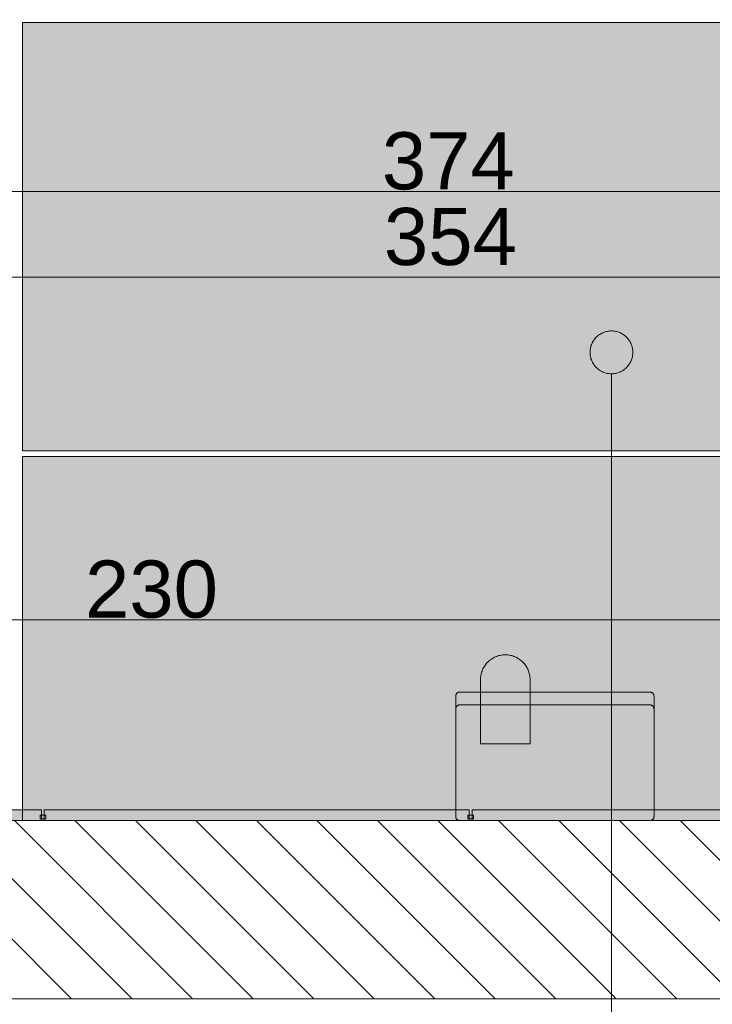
# Model space of a CAD drawing. Extents: x 180 to 4140, y 54 to 2910.
# Tile 3 of 10: x 1114 to 1600, y 410 to 1100. Entities that reach past the tile are written whole.
import ezdxf
from ezdxf.xclip import XClip

# ---------------------------------------------------------------- set-up
doc = ezdxf.new("R2010")
doc.units = 0
doc.header["$MEASUREMENT"] = 0
doc.header["$XCLIPFRAME"] = 0
doc.linetypes.add('Krawędzie ukryte', pattern=[34, 24, -10])
for name, color, linetype in [('300-W Płytki podłogi', 7, 'Continuous'), ('300-W Płytki wnętrza', 7, 'Continuous'), ('332-W Wyposażenie dodatkowe - łazienka', 7, 'Continuous'), ('399-W Wymiary i opisy', 7, 'Continuous'), ('420-K Ściany', 7, 'Continuous'), ('460-K Stropy - wymieniane warstwy', 7, 'Continuous'), ('820-G Rysunki Obrazki', 7, 'Continuous')]:
    doc.layers.add(name, color=color, linetype=linetype)
doc.styles.add('STYL_AUTOMATYCZNY_2', font='arial.ttf')
pattern_1 = [(45, (-3336.16, -21530.76), (-88.38835, 88.38835), []), (45, (-3353.84, -21513.08), (-88.38835, 88.38835), []), (45, (-3371.52, -21495.4), (-88.38835, 88.38835), [])]

# ---------------------------------------------------------------- blocks, each defined once
blk = doc.blocks.new('*X12')
at = {"layer": '300-W Płytki podłogi', "linetype": 'Continuous', "lineweight": 25}
blk.add_hatch(color=150, dxfattribs=at).paths.add_polyline_path([(1716.1, 798.24), (1716.1, 1098.24), (1116.1, 1098.24), (1116.1, 798.24)])
blk = doc.blocks.new('*X13')
at = {"layer": '300-W Płytki podłogi', "linetype": 'Continuous', "lineweight": 25}
blk.add_hatch(color=150, dxfattribs=at).paths.add_polyline_path([(1716.1, 539.24), (1716.1, 794.24), (1116.1, 794.24), (1116.1, 539.24)])
blk = doc.blocks.new('Rysunek_1_1', base_point=(-3336.16, -21530.76))
at = {"layer": '300-W Płytki wnętrza', "linetype": 'Continuous', "lineweight": 0, "true_color": 0xbedebe}
for points in [[(1129.35, 539.24), (1129.35, 546.74), (831.35, 546.74), (831.35, 539.24)], [(1429.35, 539.24), (1429.35, 546.74), (1131.35, 546.74), (1131.35, 539.24)], [(1729.35, 539.24), (1729.35, 546.74), (1431.35, 546.74), (1431.35, 539.24)]]:
    blk.add_hatch(color=9, dxfattribs=at).paths.add_polyline_path(points)
at = {"layer": '300-W Płytki wnętrza', "linetype": 'Continuous', "lineweight": 0}
h = blk.add_hatch(dxfattribs=at)
h.set_pattern_fill('Aluminium_0001', color=94, style=0, pattern_type=2)
h.set_pattern_definition(pattern_1)
h.paths.add_polyline_path([(1132.35, 540.49), (1132.35, 542.99), (1128.35, 542.99), (1128.35, 540.49)])
h = blk.add_hatch(dxfattribs=at)
h.set_pattern_fill('Aluminium_0001', color=94, style=0, pattern_type=2)
h.set_pattern_definition(pattern_1)
h.paths.add_polyline_path([(1432.35, 540.49), (1432.35, 542.99), (1428.35, 542.99), (1428.35, 540.49)])
at = {"layer": '420-K Ściany', "linetype": 'Continuous', "lineweight": 13}
h = blk.add_hatch(dxfattribs=at)
h.set_pattern_fill('Ściany_istniejące_0001', color=8, style=0, pattern_type=2)
h.set_pattern_definition([(135, (-3336.16, -21530.758), (21.213203, 21.213203), [])])
h.paths.add_polyline_path([(531.34, 414.24), (2398.84, 414.24), (2398.84, 539.24), (531.34, 539.24)])
at = {"layer": '820-G Rysunki Obrazki', "linetype": 'Continuous', "lineweight": 13}
blk.add_hatch(color=154, dxfattribs=at).paths.add_polyline_path([(1513.99, 867.2), (1515.14, 861.46), (1518.39, 856.59), (1523.25, 853.34), (1528.99, 852.2), (1534.73, 853.34), (1539.6, 856.59), (1542.85, 861.46), (1543.99, 867.2), (1542.85, 872.94), (1539.6, 877.81), (1534.73, 881.06), (1528.99, 882.2), (1523.25, 881.06), (1518.39, 877.81), (1515.14, 872.94)])
at = {"layer": '300-W Płytki podłogi', "color": 150, "linetype": 'Continuous', "lineweight": 5, "ltscale": 0.5, "flags": 128}
for points in [[(1716.1, 798.24), (1716.1, 1098.24), (1116.1, 1098.24), (1116.1, 798.24)], [(1716.1, 539.24), (1716.1, 794.24), (1116.1, 794.24), (1116.1, 539.24)]]:
    blk.add_lwpolyline(points, close=True, dxfattribs=at)
at = {"layer": '300-W Płytki wnętrza', "color": 94, "linetype": 'Continuous', "lineweight": 0, "ltscale": 0.5}
for p, q in [((1129.35, 546.74), (831.35, 546.74)), ((1129.35, 546.74), (1129.35, 539.24)), ((1131.35, 546.74), (1131.35, 539.24)), ((1429.35, 546.74), (1131.35, 546.74)), ((1429.35, 546.74), (1429.35, 539.24)), ((1431.35, 546.74), (1431.35, 539.24)), ((1729.35, 546.74), (1431.35, 546.74)), ((1129.35, 539.24), (831.35, 539.24)), ((1128.35, 542.99), (1128.35, 540.49)), ((1132.35, 542.99), (1128.35, 542.99)), ((1132.35, 540.49), (1128.35, 540.49)), ((1429.35, 539.24), (1131.35, 539.24)), ((1132.35, 542.99), (1132.35, 540.49)), ((1428.35, 542.99), (1428.35, 540.49)), ((1432.35, 542.99), (1428.35, 542.99)), ((1432.35, 540.49), (1428.35, 540.49)), ((1729.35, 539.24), (1431.35, 539.24)), ((1432.35, 542.99), (1432.35, 540.49))]:
    blk.add_line(p, q, dxfattribs=at)
at = {"layer": '300-W Płytki wnętrza', "color": 94, "linetype": 'Krawędzie ukryte', "lineweight": 0, "ltscale": 0.5, "flags": 128}
for points in [[(1129.35, 546.74), (831.35, 546.74)], [(1129.35, 546.74), (1129.35, 542.99), (1129.35, 540.49), (1129.35, 539.24)], [(1429.35, 546.74), (1131.35, 546.74)], [(1131.35, 546.74), (1131.35, 542.99), (1131.35, 540.49), (1131.35, 539.24)], [(1429.35, 546.74), (1429.35, 542.99), (1429.35, 540.49), (1429.35, 539.24)], [(1729.35, 546.74), (1431.35, 546.74)], [(1431.35, 546.74), (1431.35, 542.99), (1431.35, 540.49), (1431.35, 539.24)], [(1129.35, 539.24), (831.35, 539.24)], [(1128.35, 542.99), (1129.35, 542.99), (1131.35, 542.99), (1132.35, 542.99)], [(1128.35, 540.49), (1128.35, 542.99)], [(1132.35, 540.49), (1131.35, 540.49), (1129.35, 540.49), (1128.35, 540.49)], [(1429.35, 539.24), (1131.35, 539.24)], [(1132.35, 542.99), (1132.35, 540.49)], [(1428.35, 542.99), (1429.35, 542.99), (1431.35, 542.99), (1432.35, 542.99)], [(1428.35, 540.49), (1428.35, 542.99)], [(1432.35, 540.49), (1431.35, 540.49), (1429.35, 540.49), (1428.35, 540.49)], [(1729.35, 539.24), (1431.35, 539.24)], [(1432.35, 542.99), (1432.35, 540.49)]]:
    blk.add_lwpolyline(points, dxfattribs=at)
at = {"layer": '332-W Wyposażenie dodatkowe - łazienka', "color": 150, "linetype": 'Continuous', "lineweight": 13, "ltscale": 0.5}
blk.add_line((1422.65, 620.24), (1556.03, 620.24), dxfattribs=at)
at = {"layer": '332-W Wyposażenie dodatkowe - łazienka', "color": 150, "linetype": 'Continuous', "lineweight": 13, "ltscale": 0.5, "flags": 128}
for points in [[(1471.96, 592.93), (1471.96, 637.93, 1), (1437.21, 637.93), (1437.21, 592.93)], [(1422.65, 539.24, -0.414214), (1419.84, 542.05), (1419.84, 626.43, -0.414214), (1422.65, 629.24), (1556.03, 629.24, -0.414214), (1558.84, 626.43), (1558.84, 542.05, -0.414214), (1556.03, 539.24)]]:
    blk.add_lwpolyline(points, format="xyb", close=True, dxfattribs=at)
at = {"layer": '332-W Wyposażenie dodatkowe - łazienka', "color": 150, "linetype": 'Continuous', "lineweight": 13, "ltscale": 0.5}
for centre, start, end in [((1422.65, 617.43), 90, 180), ((1556.03, 617.43), 0, 90)]:
    blk.add_arc(centre, 2.81, start, end, dxfattribs=at)
at = {"layer": '399-W Wymiary i opisy', "color": 154, "linetype": 'Continuous', "lineweight": 13, "ltscale": 0.5}
for p, q in [((531.34, 979.81), (2398.84, 979.81)), ((531.34, 919.81), (2299.11, 919.81)), ((531.34, 679.81), (1682.59, 679.81))]:
    blk.add_line(p, q, dxfattribs=at)
at = {"layer": '420-K Ściany', "color": 7, "linetype": 'Continuous', "lineweight": 13, "ltscale": 0.5, "flags": 128}
for points in [[(2398.84, 539.24), (531.34, 539.24)], [(531.34, 414.24), (2398.84, 414.24)]]:
    blk.add_lwpolyline(points, dxfattribs=at)
at = {"layer": '460-K Stropy - wymieniane warstwy', "color": 94, "linetype": 'Continuous', "lineweight": 0, "ltscale": 0.5, "flags": 128}
blk.add_lwpolyline([(531.34, 2314.24), (531.34, 539.24), (2398.84, 539.24), (2398.84, 2314.24), (1541.85, 2314.24), (1541.85, 2704.24), (686.34, 2704.24), (686.34, 2314.24)], close=True, dxfattribs=at)
at = {"layer": '820-G Rysunki Obrazki', "color": 154, "linetype": 'Continuous', "lineweight": 13, "ltscale": 0.5}
blk.add_line((1528.99, 852.2), (1528.99, 84.61), dxfattribs=at)
blk.add_circle((1528.99, 867.2), 15, dxfattribs=at)
at = {"color": 7, "linetype": 'Continuous', "lineweight": 13, "ltscale": 0.5}
for name in ['*X12', '*X13']:
    blk.add_blockref(name, (0, 0), dxfattribs=at)
at = {"layer": '399-W Wymiary i opisy', "color": 154, "linetype": 'Continuous', "lineweight": 13, "char_height": 40, "width": 91.5268, "attachment_point": 7, "style": 'STYL_AUTOMATYCZNY_2'}
for s, insert in [('\\A1;{\\pql;\\fArial|b0|i0|c238|p0;\\W1.000000;374}', (1368.03, 980.81)), ('\\A1;{\\pql;\\fArial|b0|i0|c238|p0;\\W1.000000;354}', (1369.46, 927.81)), ('\\A1;{\\pql;\\fArial|b0|i0|c238|p0;\\W1.000000;230}', (1159.91, 680.81))]:
    blk.add_mtext(s, dxfattribs=dict(at, insert=insert))

msp = doc.modelspace()

# ---------------------------------------------------------------- block references
at = {"layer": '820-G Rysunki Obrazki', "color": 7, "linetype": 'Continuous', "lineweight": 13, "ltscale": 0.1}
ref = msp.add_blockref('Rysunek_1_1', (-3336.16, -21530.76), dxfattribs=at)
XClip(ref).set_block_clipping_path([(341.290112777, 402.1131459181), (953.1924368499, 402.1131459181), (953.1924368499, 82.7263964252), (2475.1191023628, 82.7263964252), (2475.1191023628, 183.4707389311), (2344.9990529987, 183.4707389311), (2344.9990529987, 371.3792950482), (3305.178, 371.3792950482), (3305.178, 954.6321297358), (2703.4901120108, 954.6321297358), (2703.4901120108, 1738.772080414), (3305.178, 1738.772080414), (3305.178, 2269.4922317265), (3085.6830056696, 2269.4922317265), (3085.6830056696, 2383.6040646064), (2703.4901120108, 2383.6040646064), (2703.4901120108, 2744.0868391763), (1585.057768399, 2744.0868391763), (1585.057768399, 2885.838607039), (932.3142418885, 2885.838607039), (932.3142418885, 2744.0868391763), (341.290112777, 2744.0868391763)])

doc.saveas('drawing.dxf')
